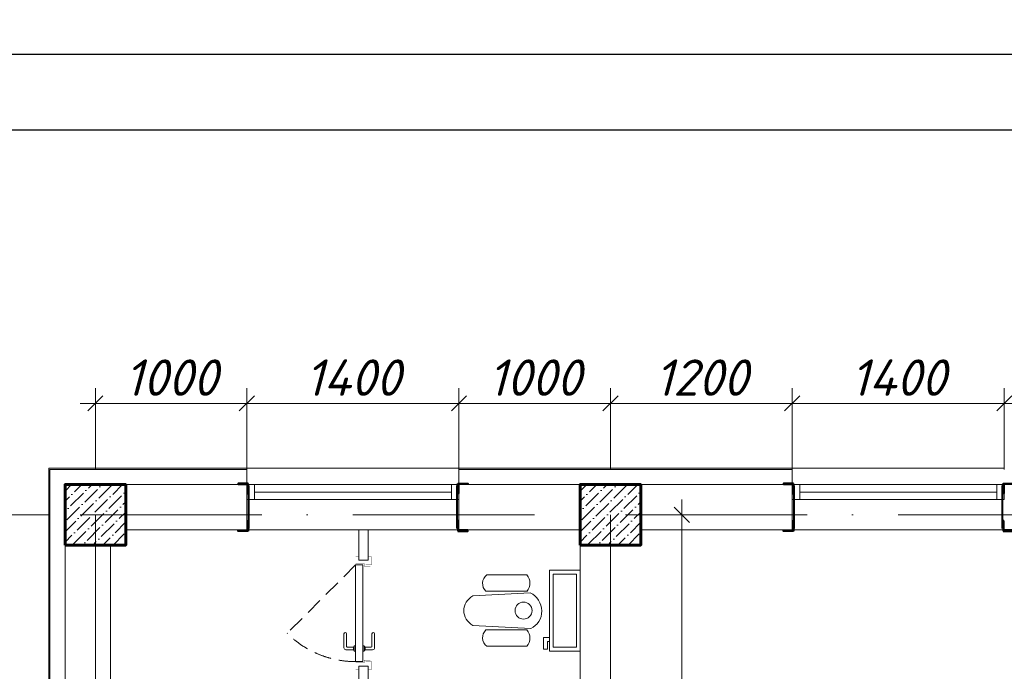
# Model space of a CAD drawing. Header units: millimetres. Extents: x 363306 to 7757304, y 1022887 to 1207196.
# Tile 143 of 256: x 926163 to 932662, y 1084604 to 1088906. Entities that reach past the tile are written whole.
import ezdxf
from ezdxf import colors
from ezdxf.entities.mleader import LeaderData, LeaderLine
from ezdxf.math import Vec2, Vec3

# ---------------------------------------------------------------- set-up
doc = ezdxf.new("R2010")
doc.units = ezdxf.units.MM
doc.linetypes.add('ACAD_ISO10W100', pattern=[18, 12, -3, 0, -3])
doc.linetypes.add('Beruniy Xref$0$DASHED', pattern=[19.05, 12.7, -6.35])
for name, color, linetype in [('0 @ 100', 7, 'Continuous'), ('kcd_tx', 7, 'Continuous'), ('O3SAD', 1, 'Continuous')]:
    doc.layers.add(name, color=color, linetype=linetype)
for name, color, linetype, lineweight in [('5   0.30', 1, 'Continuous', 30), ('размеры', 12, 'Continuous', 15), ('Сантехника', 150, 'Continuous', 13)]:
    doc.layers.add(name, color=color, linetype=linetype, lineweight=lineweight)
doc.layers.add('АСО-Двери+Окна', color=7, linetype='Continuous', lineweight=20, true_color=0x0d21a0)
doc.layers.add('АСО-стены кирпич 380 мм', color=7, linetype='Continuous', lineweight=35, true_color=0x745739)
doc.styles.add('Arial', font='arial.ttf')
doc.styles.add('ISOCPEUR', font='isocpeur.TTF')
doc.styles.get("Standard").update_dxf_attribs({"font": 'isocpeui.ttf'})
doc.styles.add('ГОСТ 2.304', font='isocpeui.ttf')
doc.dimstyles.new('Санжар', dxfattribs={"dimtxt": 240, "dimasz": 200, "dimexe": 200, "dimexo": 200, "dimgap": 50, "dimtad": 1, "dimdec": 0, "dimtxsty": 'Standard', "dimblk": 'OBLIQUE', "dimcen": 2.5, "dimdle": 200, "dimclrd": 152, "dimclre": 152, "dimclrt": 152, "dimadec": 0, "dimazin": 0, "dimtfac": 1, "dimtdec": 0, "dimtmove": 0, "dimatfit": 3, "dimldrblk": 'OBLIQUE', "dimfxl": 0, "dimlwd": 0, "dimlwe": 0, "dimarcsym": 0})

# ---------------------------------------------------------------- blocks, each defined once
blk = doc.blocks.new('*U13')
at = {"color": 0, "linetype": 'Beruniy Xref$0$DASHED'}
blk.add_line((-193.5, 2.5), (-141.88, 54.12), dxfattribs=at)
at = {"color": 0}
for p, q in [((-131, 11.3), (-141.5, 11.3)), ((-141.5, 9.3), (-132, 9.3)), ((-131.5, 8.8), (-131.5, 4.1)), ((-129.5, 4.1), (-129.5, 9.8)), ((-197, 0), (-197, -6.86)), ((-132.5, 2.5), (-132.5, 3.5)), ((-132.5, 3.5), (-128.5, 3.5)), ((-128.5, 2.5), (-132.5, 2.5)), ((-132, 3.6), (-132, 3.5)), ((-129.5, 4.1), (-131.5, 4.1)), ((-129, 3.5), (-129, 3.6)), ((-128.5, 3.5), (-128.5, 2.5)), ((-117, 0), (-117, -6.86)), ((-132.5, -3), (-132.5, -4)), ((-132.5, -4), (-128.5, -4)), ((-132, -4.1), (-132, -4)), ((-131.5, -9.3), (-131.5, -4.6)), ((-129.5, -4.6), (-131.5, -4.6)), ((-129.5, -4.6), (-129.5, -10.3)), ((-129, -4), (-129, -4.1)), ((-128.5, -4), (-128.5, -3)), ((-141.5, -9.8), (-132, -9.8)), ((-131, -11.8), (-141.5, -11.8))]:
    blk.add_line(p, q, dxfattribs=at)
at = {"color": 0, "const_width": 0.2}
for points in [[(-199.5, 0), (-199.5, 2.5), (-194.5, 2.5), (-194.5, -4), (-192.5, -4), (-192.5, -8.5)], [(-114.5, 0), (-114.5, 2.5), (-119.5, 2.5), (-119.5, -4), (-121.5, -4), (-121.5, -8.5)], [(-193.5, -5), (-193.5, -9.36), (-199.5, -9.36), (-199.5, -6.86)], [(-120.5, -5), (-120.5, -9.36), (-114.5, -9.36), (-114.5, -6.86)]]:
    blk.add_lwpolyline(points, dxfattribs=at)
at = {"color": 0}
blk.add_lwpolyline([(-193.5, -3), (-193.5, 2.5), (-120.5, 2.5), (-120.5, -3), (-193.5, -3)], dxfattribs=at)
at = {"color": 0, "linetype": 'Beruniy Xref$0$DASHED'}
blk.add_arc((-193.5, 2.5), 73, 0, 45, dxfattribs=at)
at = {"color": 0}
for centre, radius, start, end in [((-141.5, 10.3), 1, 90, 270), ((-132, 8.8), 0.5, 0, 90), ((-131, 9.8), 1.5, 0, 90), ((-131.5, 3.6), 0.5, 90, 180), ((-129.5, 3.6), 0.5, 0, 90), ((-131.5, -4.1), 0.5, 180, 270), ((-129.5, -4.1), 0.5, 270, 0), ((-141.5, -10.8), 1, 90, 270), ((-132, -9.3), 0.5, 270, 0), ((-131, -10.3), 1.5, 270, 0)]:
    blk.add_arc(centre, radius, start, end, dxfattribs=at)
blk = doc.blocks.new('A$C261F7906')
at = {"layer": 'Сантехника'}
for p, q in [((31.2, 151.7), (31.2, 417)), ((139.3, 146.3), (139.3, 417)), ((168.7, 60.2), (148.2, 441.9)), ((385.1, 439.1), (364.7, 60.2)), ((394.2, 146.3), (394.2, 417)), ((502.2, 151.7), (502.2, 417))]:
    blk.add_line(p, q, dxfattribs=at)
for points in [[(533.4, 768.4), (533.4, 565.2), (0, 565.2), (0, 768.4)], [(508.4, 743.4), (508.4, 590.2), (25, 590.2), (25, 743.4)]]:
    blk.add_lwpolyline(points, close=True, dxfattribs=at)
blk.add_lwpolyline([(88.9, 565.2), (88.9, 527.1), (12.7, 527.1), (12.7, 552.5), (63.5, 552.5), (63.5, 565.2)], dxfattribs=at)
blk.add_circle((266.7, 394.8), 56.3, dxfattribs=at)
for centre, radius, start, end in [((85.2, 355.2), 82.1, 48.78504, 131.14502), ((448.2, 355.2), 82.1, 48.85498, 131.21496), ((87.6, 195.9), 71.6, 218.08271, 316.17272), ((445.8, 195.9), 71.6, 223.82728, 321.91729)]:
    blk.add_arc(centre, radius, start, end, dxfattribs=at)
for centre, major_axis, ratio, start_param, end_param in [((268.1, 387.4), (-111.3, 70.6), 0.957892, 4.142259, 6.427427), ((266.7, 138), (0, 138), 0.859529, 2.169462, 4.113723)]:
    blk.add_ellipse(centre, major_axis=major_axis, ratio=ratio, start_param=start_param, end_param=end_param, dxfattribs=at)
blk = doc.blocks.new('*U112')
at = {"color": 0, "linetype": 'ByBlock', "lineweight": -2, "ltscale": 100}
blk.add_lwpolyline([(0, 0), (63, 0), (63, 2.7, 0.414214), (60.7, 5), (12, 5, -0.414214), (5, 12), (5, 60.7, 0.414214), (2.7, 63), (0, 63)], format="xyb", close=True, dxfattribs=at)
blk = doc.blocks.new('_Oblique')
at = {"color": 0, "linetype": 'ByBlock', "lineweight": -2}
blk.add_line((-0.5, -0.5), (0.5, 0.5), dxfattribs=at)
blk = doc.blocks.new('*D765')
at = {"layer": 'Defpoints', "color": 0, "lineweight": 25, "ltscale": 100, "transparency": 16777216}
for p in [(930062.3, 1086373), (929062.3, 1085837), (930062.3, 1085837)]:
    blk.add_point(p, dxfattribs=at)
at = {"layer": 'kcd_tx', "lineweight": 0, "ltscale": 100, "transparency": 16777216}
for p, q in [((929062.3, 1085937), (929062.3, 1086473)), ((930062.3, 1085937), (930062.3, 1086473)), ((928962.3, 1086373), (930162.3, 1086373))]:
    blk.add_line(p, q, dxfattribs=at)
at = {"layer": 'kcd_tx', "lineweight": 0, "ltscale": 100, "transparency": 16777216, "xscale": 100, "yscale": 100, "zscale": 100, "rotation": 180}
blk.add_blockref('_Oblique', (929062.3, 1086373), dxfattribs=at)
at = {"layer": 'kcd_tx', "lineweight": 0, "ltscale": 100, "transparency": 16777216, "xscale": 100, "yscale": 100, "zscale": 100}
blk.add_blockref('_Oblique', (930062.3, 1086373), dxfattribs=at)
at = {"layer": 'kcd_tx', "lineweight": 15, "ltscale": 100, "transparency": 16777216, "insert": (929562.3, 1086543), "char_height": 240, "attachment_point": 5}
blk.add_mtext('1000', dxfattribs=at)
blk = doc.blocks.new('*D766')
at = {"layer": 'Defpoints', "color": 0, "lineweight": 25, "ltscale": 100, "transparency": 16777216}
for p in [(931262.3, 1086373), (930062.3, 1085837), (931262.3, 1085837)]:
    blk.add_point(p, dxfattribs=at)
at = {"layer": 'kcd_tx', "lineweight": 0, "ltscale": 100, "transparency": 16777216}
for p, q in [((930062.3, 1085937), (930062.3, 1086473)), ((931262.3, 1085937), (931262.3, 1086473)), ((929962.3, 1086373), (931362.3, 1086373))]:
    blk.add_line(p, q, dxfattribs=at)
at = {"layer": 'kcd_tx', "lineweight": 0, "ltscale": 100, "transparency": 16777216, "xscale": 100, "yscale": 100, "zscale": 100, "rotation": 180}
blk.add_blockref('_Oblique', (930062.3, 1086373), dxfattribs=at)
at = {"layer": 'kcd_tx', "lineweight": 0, "ltscale": 100, "transparency": 16777216, "xscale": 100, "yscale": 100, "zscale": 100}
blk.add_blockref('_Oblique', (931262.3, 1086373), dxfattribs=at)
at = {"layer": 'kcd_tx', "lineweight": 15, "ltscale": 100, "transparency": 16777216, "insert": (930662.3, 1086543), "char_height": 240, "attachment_point": 5}
blk.add_mtext('1200', dxfattribs=at)
blk = doc.blocks.new('*D767')
at = {"layer": 'Defpoints', "color": 0, "lineweight": 25, "transparency": 16777216}
for p in [(932662.3, 1086373), (931262.3, 1085837), (932662.3, 1085837)]:
    blk.add_point(p, dxfattribs=at)
at = {"layer": 'kcd_tx', "lineweight": 0, "transparency": 16777216}
for p, q in [((931262.3, 1085937), (931262.3, 1086473)), ((932662.3, 1085937), (932662.3, 1086473)), ((931162.3, 1086373), (932762.3, 1086373))]:
    blk.add_line(p, q, dxfattribs=at)
at = {"layer": 'kcd_tx', "lineweight": 0, "transparency": 16777216, "xscale": 100, "yscale": 100, "zscale": 100, "rotation": 180}
blk.add_blockref('_Oblique', (931262.3, 1086373), dxfattribs=at)
at = {"layer": 'kcd_tx', "lineweight": 0, "transparency": 16777216, "xscale": 100, "yscale": 100, "zscale": 100}
blk.add_blockref('_Oblique', (932662.3, 1086373), dxfattribs=at)
at = {"layer": 'kcd_tx', "lineweight": 30, "transparency": 16777216, "insert": (931962.3, 1086543), "char_height": 240, "attachment_point": 5}
blk.add_mtext('1400', dxfattribs=at)
blk = doc.blocks.new('*D768')
at = {"layer": 'Defpoints', "color": 0, "lineweight": 25, "transparency": 16777216}
for p in [(934162.3, 1086373), (932662.3, 1085837), (934162.3, 1085837)]:
    blk.add_point(p, dxfattribs=at)
at = {"layer": 'kcd_tx', "lineweight": 0, "transparency": 16777216}
for p, q in [((932662.3, 1085937), (932662.3, 1086473)), ((934162.3, 1085937), (934162.3, 1086473)), ((932562.3, 1086373), (934262.3, 1086373))]:
    blk.add_line(p, q, dxfattribs=at)
at = {"layer": 'kcd_tx', "lineweight": 0, "transparency": 16777216, "xscale": 100, "yscale": 100, "zscale": 100, "rotation": 180}
blk.add_blockref('_Oblique', (932662.3, 1086373), dxfattribs=at)
at = {"layer": 'kcd_tx', "lineweight": 0, "transparency": 16777216, "xscale": 100, "yscale": 100, "zscale": 100}
blk.add_blockref('_Oblique', (934162.3, 1086373), dxfattribs=at)
at = {"layer": 'kcd_tx', "lineweight": 30, "transparency": 16777216, "insert": (933412.3, 1086543), "char_height": 240, "attachment_point": 5}
blk.add_mtext('1500', dxfattribs=at)
blk = doc.blocks.new('*D785')
at = {"layer": 'Defpoints', "color": 0, "lineweight": 25, "ltscale": 100, "transparency": 16777216}
for p in [(925779.8, 1085637), (926462.3, 1085637), (926462.3, 1082487)]:
    blk.add_point(p, dxfattribs=at)
at = {"layer": 'kcd_tx', "lineweight": 0, "ltscale": 100, "transparency": 16777216}
for p, q in [((925779.8, 1082387), (925779.8, 1085737)), ((926362.3, 1085637), (925679.8, 1085637)), ((926362.3, 1082487), (925679.8, 1082487))]:
    blk.add_line(p, q, dxfattribs=at)
at = {"layer": 'kcd_tx', "lineweight": 0, "ltscale": 100, "transparency": 16777216, "xscale": 100, "yscale": 100, "zscale": 100}
for p, rotation in [((925779.8, 1085637), 90), ((925779.8, 1082487), 270)]:
    blk.add_blockref('_Oblique', p, dxfattribs=dict(at, rotation=rotation))
at = {"layer": 'kcd_tx', "lineweight": 15, "ltscale": 100, "transparency": 16777216, "insert": (925609.8, 1084062), "char_height": 240, "attachment_point": 5, "rotation": 90}
blk.add_mtext('3150', dxfattribs=at)
blk = doc.blocks.new('*D702')
at = {"layer": 'Defpoints', "color": 0, "lineweight": 25, "transparency": 16777216}
for p in [(930162.3, 1085637), (930533.7, 1085637), (930062.3, 1082487)]:
    blk.add_point(p, dxfattribs=at)
at = {"layer": 'kcd_tx', "lineweight": 0, "transparency": 16777216}
for p, q in [((930533.7, 1082387), (930533.7, 1085737)), ((930262.3, 1085637), (930633.7, 1085637)), ((930162.3, 1082487), (930633.7, 1082487))]:
    blk.add_line(p, q, dxfattribs=at)
at = {"layer": 'kcd_tx', "lineweight": 0, "transparency": 16777216, "xscale": 100, "yscale": 100, "zscale": 100}
for p, rotation in [((930533.7, 1085637), 90), ((930533.7, 1082487), 270)]:
    blk.add_blockref('_Oblique', p, dxfattribs=dict(at, rotation=rotation))
at = {"layer": 'kcd_tx', "lineweight": 30, "transparency": 16777216, "insert": (930363.7, 1084062), "char_height": 240, "attachment_point": 5, "rotation": 90}
blk.add_mtext('3150', dxfattribs=at)
blk = doc.blocks.new('*D446')
at = {"layer": 'Defpoints', "color": 0, "lineweight": 25, "transparency": 16777216}
for p in [(929062.3, 1086373), (927662.3, 1085837), (929062.3, 1085837)]:
    blk.add_point(p, dxfattribs=at)
at = {"layer": 'kcd_tx', "lineweight": 0, "transparency": 16777216}
for p, q in [((927662.3, 1085937), (927662.3, 1086473)), ((929062.3, 1085937), (929062.3, 1086473)), ((927562.3, 1086373), (929162.3, 1086373))]:
    blk.add_line(p, q, dxfattribs=at)
at = {"layer": 'kcd_tx', "lineweight": 0, "transparency": 16777216, "xscale": 100, "yscale": 100, "zscale": 100, "rotation": 180}
blk.add_blockref('_Oblique', (927662.3, 1086373), dxfattribs=at)
at = {"layer": 'kcd_tx', "lineweight": 0, "transparency": 16777216, "xscale": 100, "yscale": 100, "zscale": 100}
blk.add_blockref('_Oblique', (929062.3, 1086373), dxfattribs=at)
at = {"layer": 'kcd_tx', "lineweight": 30, "transparency": 16777216, "insert": (928362.3, 1086543), "char_height": 240, "attachment_point": 5}
blk.add_mtext('1400', dxfattribs=at)
blk = doc.blocks.new('*D447')
at = {"layer": 'Defpoints', "color": 0, "lineweight": 25, "transparency": 16777216}
for p in [(927662.3, 1086373), (926662.3, 1085837), (927662.3, 1085837)]:
    blk.add_point(p, dxfattribs=at)
at = {"layer": 'kcd_tx', "lineweight": 0, "transparency": 16777216}
for p, q in [((926662.3, 1085937), (926662.3, 1086473)), ((927662.3, 1085937), (927662.3, 1086473)), ((926562.3, 1086373), (927762.3, 1086373))]:
    blk.add_line(p, q, dxfattribs=at)
at = {"layer": 'kcd_tx', "lineweight": 0, "transparency": 16777216, "xscale": 100, "yscale": 100, "zscale": 100, "rotation": 180}
blk.add_blockref('_Oblique', (926662.3, 1086373), dxfattribs=at)
at = {"layer": 'kcd_tx', "lineweight": 0, "transparency": 16777216, "xscale": 100, "yscale": 100, "zscale": 100}
blk.add_blockref('_Oblique', (927662.3, 1086373), dxfattribs=at)
at = {"layer": 'kcd_tx', "lineweight": 30, "transparency": 16777216, "insert": (927162.3, 1086543), "char_height": 240, "attachment_point": 5}
blk.add_mtext('1000', dxfattribs=at)
blk = doc.blocks.new('dsfsdfsf')
at = {"layer": '5   0.30', "color": 3, "lineweight": 40, "ltscale": 200}
for p, q in [((584481.3, 1195834.3), (584481.3, 1196118.5)), ((585856.9, 1195834.3), (585856.9, 1196118.5))]:
    blk.add_line(p, q, dxfattribs=at)
at = {"layer": '5   0.30', "color": 3, "lineweight": 40, "ltscale": 200, "extrusion": (0, 0, -1), "yscale": 1.05763968, "zscale": -1.05763968, "rotation": 180}
for p, xscale in [((-584477.3, 1196132.8), -1.05763968), ((-585861, 1196132.8), 1.05763968)]:
    blk.add_blockref('*U112', p, dxfattribs=dict(at, xscale=xscale))
at = {"layer": '5   0.30', "color": 3, "lineweight": 40, "ltscale": 200, "yscale": 1.05763968, "zscale": 1.05763968}
for p, xscale in [((584477.3, 1195818), -1.05763968), ((585861, 1195818), 1.05763968)]:
    blk.add_blockref('*U112', p, dxfattribs=dict(at, xscale=xscale))
ml = blk.add_multileader_mtext('Standard')
ml.set_content('{\\fISOCPEUR|b0|i1|c204|p34;\\C5;Ст-1}', color=256, style='ISOCPEUR')
ml.set_leader_properties()
ml.build(insert=Vec2(0, 0))
ml.multileader.update_dxf_attribs({"text_left_attachment_type": 6, "text_right_attachment_type": 6, "dogleg_length": 0.208, "arrow_head_size": 187.5, "scale": 100})
ctx = ml.context
ctx.base_point, ctx.scale, ctx.char_height, ctx.arrow_head_size, ctx.landing_gap_size, ctx.plane_origin = Vec3(584902.5, 1195302), 100, 200, 187.5, 0, Vec3(589107.2, 1193904.4)
ctx.left_attachment, ctx.right_attachment, ctx.text_align_type = 6, 6, 1
notes = []
notes.append((ctx, [(1, (1, 1, 0), (585499.9, 1195302), (-1, 0), 20.8, [(2, [(584477.3, 1195818)], 0, []), (1, [(585879.7, 1195826.4), (585879.7, 1195826.4)], 0, [])])]))
ctx.mtext.insert, ctx.mtext.alignment, ctx.mtext.flow_direction = Vec3(585190.8, 1195542), 2, 5
for ctx, leaders in notes:
    for number, flags, end, landing, length, lines in leaders:
        leader = LeaderData()
        leader.index, (leader.has_last_leader_line, leader.has_dogleg_vector, leader.attachment_direction) = number, flags
        leader.last_leader_point, leader.dogleg_vector, leader.dogleg_length = Vec3(end), Vec3(landing), length
        for number, points, colour, breaks in lines:
            line = LeaderLine()
            line.index, line.vertices, line.color, line.breaks = number, Vec3.list(points), colors.encode_raw_color(colour), breaks
            leader.lines.append(line)
        ctx.leaders.append(leader)

msp = doc.modelspace()

# ---------------------------------------------------------------- hatches: boundary and pattern name
at = {"lineweight": 0, "ltscale": 100}
h = msp.add_hatch(dxfattribs=at)
h.set_pattern_fill('ANSI36', color=256, scale=15, style=0)
h.set_pattern_definition([(45, (-16117300.283, 10268667.04), (25.25697034, 92.60889125), [119.0625, -23.8125, 0, -23.8125])])
h.paths.add_polyline_path([(926862.268, 1085837.041), (926462.268, 1085837.041), (926462.268, 1085437.041), (926862.268, 1085437.041)])
h = msp.add_hatch(dxfattribs=at)
h.set_pattern_fill('ANSI36', color=256, scale=15, style=0)
h.set_pattern_definition([(45, (-16113900.283, 10268667.04), (25.25697034, 92.60889125), [119.0625, -23.8125, 0, -23.8125])])
h.paths.add_polyline_path([(930262.268, 1085837.041), (929862.268, 1085837.041), (929862.268, 1085437.041), (930262.268, 1085437.041)])

# ---------------------------------------------------------------- linework, layer by layer
for p, q in [((929062.268, 1085944.041), (927662.267, 1085944.041)), ((932662.268, 1085944.041), (931262.268, 1085944.041)), ((927662.267, 1085837.041), (926462.268, 1085837.041)), ((926462.268, 1085837.041), (926462.268, 1078587.041)), ((927662.267, 1085537.041), (927662.267, 1085837.041)), ((931262.268, 1085837.041), (929062.268, 1085837.041)), ((929062.268, 1085537.041), (929062.268, 1085837.041)), ((931262.268, 1085837.041), (931262.268, 1085537.041)), ((927662.267, 1085537.041), (926862.268, 1085537.041)), ((929062.268, 1085537.041), (927662.267, 1085537.041)), ((929862.268, 1085537.041), (929062.268, 1085537.041)), ((931262.268, 1085537.041), (930262.268, 1085537.041)), ((932662.268, 1085537.041), (931262.268, 1085537.041)), ((926762.268, 1085437.041), (926762.268, 1079537.041)), ((929862.268, 1079537.041), (929862.268, 1085437.041)), ((930062.268, 1079537.041), (930062.268, 1085437.041))]:
    msp.add_line(p, q, dxfattribs=at)
at = {"color": 5, "lineweight": 0}
for p, q in [((929012.268, 1085837.041), (927712.268, 1085837.041)), ((932612.268, 1085837.041), (931312.268, 1085837.041)), ((929012.268, 1085787.041), (927712.268, 1085787.041)), ((932612.268, 1085787.041), (931312.268, 1085787.041)), ((929012.268, 1085737.041), (927712.268, 1085737.041)), ((932612.268, 1085737.041), (931312.268, 1085737.041))]:
    msp.add_line(p, q, dxfattribs=at)
at = {"color": 1, "linetype": 'ACAD_ISO10W100', "lineweight": 9, "ltscale": 100}
for p, q in [((952962.268, 1085637.041), (923748.61, 1085637.041)), ((926662.268, 1085637.041), (926662.268, 1065521.995)), ((930062.268, 1085637.041), (930062.268, 1065521.995))]:
    msp.add_line(p, q, dxfattribs=at)
at = {"lineweight": 30}
msp.add_lwpolyline([(922706.348, 1088178.072), (962206.348, 1088178.072), (962206.348, 1059478.072), (922706.348, 1059478.072)], close=True, dxfattribs=at)
at = {"color": 252, "lineweight": 0, "ltscale": 100}
for points in [[(927662.267, 1085944.041), (926355.268, 1085944.041), (926355.268, 1078587.041)], [(927662.267, 1085837.041), (927662.267, 1085944.041)], [(931262.268, 1085944.041), (929062.268, 1085944.041)], [(929062.268, 1085837.041), (929062.268, 1085944.041)], [(931262.268, 1085837.041), (931262.268, 1085944.041)]]:
    msp.add_lwpolyline(points, dxfattribs=at)
at = {"color": 32, "lineweight": 0, "ltscale": 100}
for points in [[(927662.267, 1085937.041), (926362.268, 1085937.041), (926362.268, 1078587.041)], [(931262.268, 1085937.041), (929062.268, 1085937.041)]]:
    msp.add_lwpolyline(points, dxfattribs=at)
at = {"color": 5, "lineweight": 0}
for points in [[(927662.267, 1085737.041), (927712.268, 1085737.041), (927712.268, 1085837.041), (927662.267, 1085837.041)], [(929062.268, 1085737.041), (929012.268, 1085737.041), (929012.268, 1085837.041), (929062.268, 1085837.041)], [(931262.268, 1085737.041), (931312.268, 1085737.041), (931312.268, 1085837.041), (931262.268, 1085837.041)], [(932662.268, 1085737.041), (932612.268, 1085737.041), (932612.268, 1085837.041), (932662.268, 1085837.041)]]:
    msp.add_lwpolyline(points, close=True, dxfattribs=at)
at = {"layer": 'O3SAD', "color": 1}
msp.add_lwpolyline([(920706.348, 1088678.072), (962706.348, 1088678.072), (962706.348, 1058978.072), (920706.348, 1058978.072)], close=True, dxfattribs=at)
at = {"layer": 'АСО-стены кирпич 380 мм', "color": 5, "lineweight": 0}
msp.add_lwpolyline([(928462.268, 1085537.111), (928462.267, 1085337.041), (928402.267, 1085337.041), (928402.267, 1085537.111)], dxfattribs=at)
msp.add_lwpolyline([(928462.267, 1084477.041), (928462.267, 1084377.041), (928402.267, 1084377.041), (928402.267, 1084637.041), (928462.267, 1084637.041), (928462.267, 1084537.041), (929862.268, 1084537.041), (929862.268, 1084477.041)], close=True, dxfattribs=at)
at = {"layer": 'размеры', "lineweight": 60, "ltscale": 5}
for points in [[(926462.268, 1085437.041), (926862.268, 1085437.041), (926862.268, 1085837.041), (926462.268, 1085837.041)], [(929862.268, 1085437.041), (930262.268, 1085437.041), (930262.268, 1085837.041), (929862.268, 1085837.041)]]:
    msp.add_lwpolyline(points, close=True, dxfattribs=at)

# ---------------------------------------------------------------- block references
at = {"color": 244, "lineweight": 0, "true_color": 0x991b1e}
for p in [(343193.837, -110288.337), (346793.837, -110288.337)]:
    msp.add_blockref('dsfsdfsf', p, dxfattribs=at)
at = {"lineweight": 0, "xscale": -1, "rotation": 270}
msp.add_blockref('A$C261F7906', (929093.849, 1084737.597), dxfattribs=at)
at = {"layer": 'АСО-Двери+Окна', "color": 19, "lineweight": 0, "ltscale": 100, "xscale": -8.749999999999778, "yscale": 8.749999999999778, "zscale": 8.749999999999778, "rotation": 89.99999989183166}
msp.add_blockref('*U13', (928402.267, 1083613.291), dxfattribs=at)

# ---------------------------------------------------------------- texts
at = {"color": 116, "lineweight": 0, "true_color": 0x136734, "insert": (883892.483, 1087785.858), "char_height": 500, "width": 18765.00851, "attachment_point": 1, "style": 'Arial'}
msp.add_mtext('\\pi1602.2;{\\fISOCPEUR|b0|i1|c204|p34;\\L\\C256;\\c0;План ленточного фундамента для перегородки }', dxfattribs=at)
at = {"layer": '0 @ 100', "color": 7, "insert": (761996.908, 1075986.433), "char_height": 318.940213, "width": 19697.5359, "attachment_point": 4, "style": 'ГОСТ 2.304'}
msp.add_mtext('\\pi5457.36288;{\\fISOCPEUR|b1|i1|c204|p34;Характеристика участка строительства:\\P\\pi0;\\P}Расчетная зимняя температура воздух 15 °С.\\PСкоростной напор ветра   - 38кг/м2.\\PВес снегового покрова    - 50кг/м2.\\PКлассификация зданий по функциональной пожарной опасности - Ф 4.1 \\PКоэффициент надежности по назначению - 0.95\\P\\P^IПроектом разработано подъёмник для мало мобильных граждан населения грузоподъемностью 250 кг. скоростью 0,25 см/с. Двери шахт подъёмника противопожарные с пределом огнестойкости El 30. Подъёмники оборудованы кабинами габаритами 1500х1500 мм, ширина дверей кабины обеспечивает проезд инвалидной коляски. Для экстренных случаев подъёмник оснащен дополнительным аккумулятором и механическим спуском для безопасного спуска пассажира в нулевую отметку. Так же в дверях подъёмника установлены замки датчики которые открываются с ключевыми картами, чтобы открыть двери подъёмника.\\P^IС внешней и внутренней стороны наружных стен предусмотрено обшивка из аквапанелей толщиной 12,5мм с утеплением из минераловатной ваты на кварцевой основе, А =0,040 Вт/мС, толщиной 100мм. (по теплотехническому расчету). Наружная отделка из органическое стекло.\\P^IПодрядчик обязан предоставить заказчику сертификаты соответствия и пожарной безопасности на фасадную систему и все применяемые в данной системе материалы и изделия.\\PКонструкции, изделия и материалы применены по действующим стандартам, ТУ, сертификатам. На путях эвакуации используются отделочные материалы, соответствующие требованиям п. 5.25 ШНК 2.01.02-04.\\PОтделка стен с внутренней стороны окраска водоэмульсионными красками светлых тонов. Во внутренней и наружной отделке использованы современные отделочные материалы используемые на территории Республики Узбекистан.\\P^IКрыша - скатная из металлических профилированных листов с полимерными покрытиями с обеих сторон толщ.0,55мм по металлическим конструкциям.\\P^IПо периметру наружных стен устраивается бетонная отмостка. Бетон кл.В 7,5 шириной 1000 мм, толщиной 50 мм по гравийному основанию толщиной 100 мм -150 мм.\\P^IВсе строительно-монтажные работы вести согласно указаний соответствующих строительных норм и проекта производства работ (П.П.Р.) на основании ШНК 3.01.01 - 03 и КМК 3.01.02 - 00.', dxfattribs=at)

# ---------------------------------------------------------------- dimensions: what is measured, and where the dimension line sits
at = {"layer": 'kcd_tx', "color": 244, "lineweight": 30, "true_color": 0x991b1e}
for base, p1, p2, picture, middle in [((927662.267, 1086372.98), (926662.268, 1085837.041), (927662.267, 1085837.041), '*D447', (927162.268, 1086542.98)), ((929062.289, 1086372.98), (927662.267, 1085837.041), (929062.289, 1085837.041), '*D446', (928362.278, 1086542.98)), ((932662.289, 1086372.98), (931262.268, 1085837.041), (932662.289, 1085837.041), '*D767', (931962.278, 1086542.98)), ((934162.268, 1086372.98), (932662.289, 1085837.041), (934162.268, 1085837.041), '*D768', (933412.278, 1086542.98))]:
    dim = msp.add_linear_dim(base=base, p1=p1, p2=p2, dimstyle='Санжар', override={"dimasz": 100, "dimexe": 100, "dimexo": 100, "dimdle": 100, "dimclrd": 256, "dimclre": 256, "dimclrt": 256, "dimtmove": 1, "dimfxl": 0, "dimarcsym": 2}, dxfattribs=at)
    dim.commit()
    dim.dimension.update_dxf_attribs({"geometry": picture, "text_midpoint": middle})
at = {"layer": 'kcd_tx', "color": 134, "lineweight": 15, "ltscale": 100}
for base, p1, p2, picture, middle in [((930062.268, 1086372.98), (929062.289, 1085837.041), (930062.268, 1085837.041), '*D765', (929562.278, 1086542.98)), ((931262.268, 1086372.98), (930062.268, 1085837.041), (931262.268, 1085837.041), '*D766', (930662.268, 1086542.98))]:
    dim = msp.add_linear_dim(base=base, p1=p1, p2=p2, dimstyle='Санжар', override={"dimasz": 100, "dimexe": 100, "dimexo": 100, "dimdle": 100, "dimclrd": 256, "dimclre": 256, "dimclrt": 256, "dimtmove": 1, "dimfxl": 0, "dimarcsym": 2}, dxfattribs=at)
    dim.commit()
    dim.dimension.update_dxf_attribs({"geometry": picture, "text_midpoint": middle})
dim = msp.add_linear_dim(base=(925779.773, 1085637.041), p1=(926462.268, 1082487.041), p2=(926462.268, 1085637.041), angle=90, dimstyle='Санжар', override={"dimasz": 100, "dimexe": 100, "dimexo": 100, "dimdle": 100, "dimclrd": 256, "dimclre": 256, "dimclrt": 256, "dimtmove": 1, "dimfxl": 0, "dimarcsym": 2}, dxfattribs=at)
dim.commit()
dim.dimension.update_dxf_attribs({"geometry": '*D785', "text_midpoint": (925609.773, 1084062.041)})
at = {"layer": 'kcd_tx', "color": 244, "lineweight": 30, "true_color": 0x991b1e}
dim = msp.add_linear_dim(base=(930533.716, 1085637.041), p1=(930062.268, 1082487.041), p2=(930162.268, 1085637.041), angle=90, dimstyle='Санжар', override={"dimasz": 100, "dimexe": 100, "dimexo": 100, "dimdle": 100, "dimclrd": 256, "dimclre": 256, "dimclrt": 256, "dimtmove": 1, "dimfxl": 0, "dimarcsym": 2}, dxfattribs=at)
dim.commit()
dim.dimension.update_dxf_attribs({"geometry": '*D702', "text_midpoint": (930363.716, 1084062.041)})

doc.saveas('drawing.dxf')
